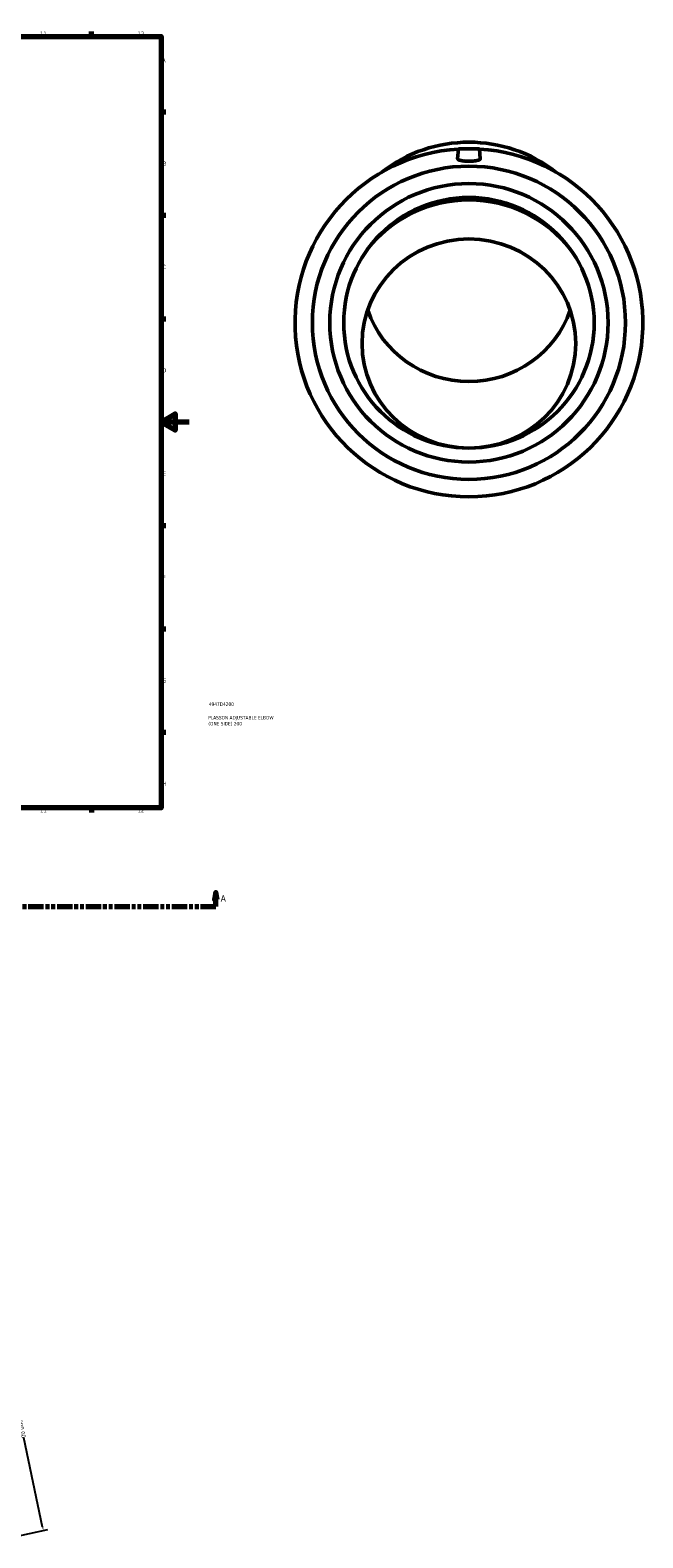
# Model space of a CAD drawing. Header units: millimetres. Extents: x -120 to 1471, y -612 to 1214.
# Tile 5 of 6: x 727 to 1167, y -504 to 578. Entities that reach past the tile are written whole.
import ezdxf

# ---------------------------------------------------------------- set-up
doc = ezdxf.new("R2010")
doc.units = ezdxf.units.MM
doc.linetypes.add('DOUBLE_DASH_CHAIN', pattern=[1.2403, 0.6614, -0.0827, 0.1654, -0.0827, 0.1654, -0.0827])
for name, color, linetype, lineweight in [('Border (ANSI)', 7, 'Continuous', 70), ('Dimension (ANSI)', 7, 'Continuous', 25), ('Section Line (ANSI)', 7, 'DOUBLE_DASH_CHAIN', 70), ('Title (ISO)', 7, 'Continuous', 50), ('Visible (ANSI)', 7, 'Continuous', 50)]:
    doc.layers.add(name, color=color, linetype=linetype, lineweight=lineweight)
doc.styles.add('Label Text (ANSI)', font='tahoma.ttf')
doc.styles.add('Note Text (ANSI)', font='tahoma.ttf')
doc.styles.add('Note Text (ISO)', font='tahoma.ttf')
doc.dimstyles.new('Default - mm (ANSI)', dxfattribs={"dimtxt": 3.048, "dimasz": 2.5, "dimexe": 3.175, "dimexo": 1.6002, "dimgap": 0.8, "dimtad": 0, "dimtoh": 1, "dimrnd": 1e-08, "dimzin": 4, "dimdsep": 46, "dimtxsty": 'Note Text (ANSI)', "dimcen": 0.09, "dimdle": 10, "dimclrd": 256, "dimclre": 256, "dimclrt": 256, "dimadec": 1, "dimazin": 1, "dimtfac": 1, "dimtofl": 0, "dimtmove": 0, "dimatfit": 3, "dimfxl": 1, "dimtolj": 1, "dimtzin": 4, "dimlwd": -1, "dimlwe": -1, "dimarcsym": 0})

# ---------------------------------------------------------------- blocks, each defined once
blk = doc.blocks.new('Borders Default Border')
at = {"layer": 'Border (ANSI)'}
for p, q in [((770.9, 574), (770.9, 577.4)), ((821, 519.7), (824.4, 519.7)), ((821, 445.5), (824.4, 445.5)), ((821, 371.2), (824.4, 371.2)), ((821, 222.7), (824.4, 222.7)), ((821, 148.5), (824.4, 148.5)), ((821, 74.3), (824.4, 74.3)), ((770.9, 20), (770.9, 16.6))]:
    blk.add_line(p, q, dxfattribs=at)
at = {"layer": 'Border (ANSI)', "flags": 128}
for points in [[(20, 20), (20, 574), (821, 574), (821, 20), (20, 20)], [(841, 297), (821, 297), (831, 302.8), (831, 291.2), (821, 297)]]:
    blk.add_lwpolyline(points, dxfattribs=at)
at = {"layer": 'Border (ANSI)', "color": 230, "true_color": 0xff0080, "char_height": 3.05, "attachment_point": 7, "style": 'Note Text (ANSI)'}
for s, insert in [('11', (734, 574.4)), ('12', (804.1, 574.4)), ('A', (821.6, 555.4)), ('B', (822, 481.1)), ('C', (821.8, 406.8)), ('D', (821.8, 332.6)), ('E', (822.1, 258.4)), ('F', (822.1, 184.1)), ('G', (821.7, 109.8)), ('H', (821.8, 35.6)), ('11', (734, 16.6)), ('12', (804.1, 16.6))]:
    blk.add_mtext(s, dxfattribs=dict(at, insert=insert))
blk = doc.blocks.new('Title Blocks ISO')
at = {"layer": 'Title (ISO)', "color": 232, "true_color": 0xca0064, "style": 'Note Text (ISO)'}
for tag, p in [('DESCRIPTION_001', (33.8, 63.4)), ('PART_NUMBER_001', (34.2, 73.1)), ('DESCRIPTION_002', (33.9, 59.1))]:
    blk.add_attdef(tag, p, '', height=2.5, dxfattribs=at)
blk = doc.blocks.new('2dTransSection0')
at = {"layer": 'Section Line (ANSI)', "linetype": 'Continuous'}
for p, q in [((860.3, -40.9), (859.3, -45.9)), ((860.3, -45.9), (860.3, -40.9)), ((861.3, -45.9), (860.3, -40.9)), ((849.3, -50.9), (860.3, -50.9)), ((859.3, -45.9), (861.3, -45.9)), ((860.3, -50.9), (860.3, -45.9))]:
    blk.add_line(p, q, dxfattribs=at)
at = {"layer": 'Section Line (ANSI)', "linetype": 'DOUBLE_DASH_CHAIN', "ltscale": 16.637753}
blk.add_line((312.8, -50.9), (860.3, -50.9), dxfattribs=at)
at = {"layer": 'Section Line (ANSI)', "linetype": 'Continuous', "flags": 128}
blk.add_lwpolyline([(861.3, -45.9), (860.3, -40.9), (859.3, -45.9), (861.3, -45.9)], dxfattribs=at)
at = {"layer": 'Section Line (ANSI)'}
blk.add_solid([(861.3, -45.9), (860.3, -40.9), (859.3, -45.9), (861.3, -45.9)], dxfattribs=at)
at = {"layer": 'Section Line (ANSI)', "insert": (863.8, -47.4), "char_height": 4.57, "attachment_point": 7, "style": 'Label Text (ANSI)'}
blk.add_mtext('A', dxfattribs=at)
blk = doc.blocks.new('*D10')
at = {"layer": 'Defpoints', "color": 0, "transparency": 16777216}
for p in [(669.9, -308.8), (711.5, -504.4), (736.4, -499.1)]:
    blk.add_point(p, dxfattribs=at)
at = {"layer": 'Dimension (ANSI)', "transparency": 16777216}
for p, q in [((671.5, -308.5), (697.9, -302.8)), ((695.3, -306), (719.3, -419)), ((735.8, -496.7), (722.2, -432.6)), ((713.1, -504.1), (739.5, -498.5))]:
    blk.add_line(p, q, dxfattribs=at)
for points in [[(695.7, -305.9), (694.9, -306), (694.8, -303.5)], [(736.3, -496.6), (735.4, -496.8), (736.4, -499.1)]]:
    blk.add_solid(points, dxfattribs=at)
at = {"layer": 'Dimension (ANSI)', "color": 230, "true_color": 0xff0080, "transparency": 16777216, "insert": (721, -419.4), "char_height": 3.05, "attachment_point": 1, "rotation": 282, "style": 'Note Text (ANSI)'}
blk.add_mtext('\\A1;200.00', dxfattribs=at)

msp = doc.modelspace()

# ---------------------------------------------------------------- linework, layer by layer
at = {"layer": 'Visible (ANSI)'}
for p, q in [((1034.666, 493.264), (1034.035, 486.042)), ((1034.666, 493.264), (1049.666, 493.264)), ((1049.666, 493.264), (1050.298, 486.042))]:
    msp.add_line(p, q, dxfattribs=at)
for radius in [112.5, 100, 90]:
    msp.add_circle((1042.166, 368.264), radius, dxfattribs=at)
for centre, radius, start, end in [((1042.166, 368.264), 125, 93.448908, 86.551092), ((1042.166, 364.088), 92.5, 37.817076, 142.182924)]:
    msp.add_arc(centre, radius, start, end, dxfattribs=at)
for centre, major_axis, start_param, end_param in [((1042.166, 400.162), (100, 0), 0.89557735, 2.24601531), ((1042.166, 401.201), (-76.775, 0), 0.3241711, 2.81742155)]:
    msp.add_ellipse(centre, major_axis=major_axis, ratio=0.9781476, start_param=start_param, end_param=end_param, dxfattribs=at)
msp.add_ellipse((1042.166, 353.361), major_axis=(76.775, 0), ratio=0.9781476, dxfattribs=at)
msp.add_open_spline([(1050.299, 485.969), (1050.282, 485.729), (1050.068, 485.487), (1049.224, 485.067), (1048.594, 484.887), (1047.15, 484.618), (1046.243, 484.508), (1044.258, 484.366), (1043.178, 484.332), (1041.154, 484.332), (1040.075, 484.366), (1038.089, 484.508), (1037.183, 484.618), (1035.739, 484.887), (1035.109, 485.067), (1034.265, 485.487), (1034.05, 485.729), (1034.032, 485.993), (1034.033, 486.018), (1034.035, 486.042)], degree=3, knots=[0, 0, 0, 0, 0.30816903, 0.30816903, 0.61633806, 0.61633806, 0.91995585, 0.91995585, 1.22357364, 1.22357364, 1.52719143, 1.52719143, 1.83080922, 1.83080922, 2.13897825, 2.13897825, 2.44714728, 2.44714728, 2.47837687, 2.47837687, 2.47837687, 2.47837687], dxfattribs=at)
msp.add_open_spline([(1050.298, 486.042), (1050.3, 486.018), (1050.301, 485.993), (1050.299, 485.969)], degree=3, dxfattribs=at)

# ---------------------------------------------------------------- block references
msp.add_blockref('Borders Default Border', (0, 0))
msp.add_blockref('Title Blocks ISO', (821, 20)).add_auto_attribs({'PART_NUMBER_001': '4947D4200', 'DESCRIPTION_001': 'PLASSON ADJUSTABLE ELBOW', 'DESCRIPTION_002': '(ONE SIDE) 200'})
at = {"layer": 'Section Line (ANSI)'}
msp.add_blockref('2dTransSection0', (0, 0), dxfattribs=at)

# ---------------------------------------------------------------- dimensions: what is measured, and where the dimension line sits
at = {"layer": 'Dimension (ANSI)'}
dim = msp.add_linear_dim(base=(736.368, -499.139), p1=(669.929, -308.792), p2=(711.512, -504.422), angle=102, dimstyle='Default - mm (ANSI)', override={"dimtoh": 0, "dimdec": 2, "dimtp": 0, "dimtm": 0, "dimtdec": 2, "dimatfit": 1}, dxfattribs=at)
dim.commit()
dim.dimension.update_dxf_attribs({"geometry": '*D10', "text_midpoint": (720.774, -425.778), "dimtype": 160})

doc.saveas('drawing.dxf')
